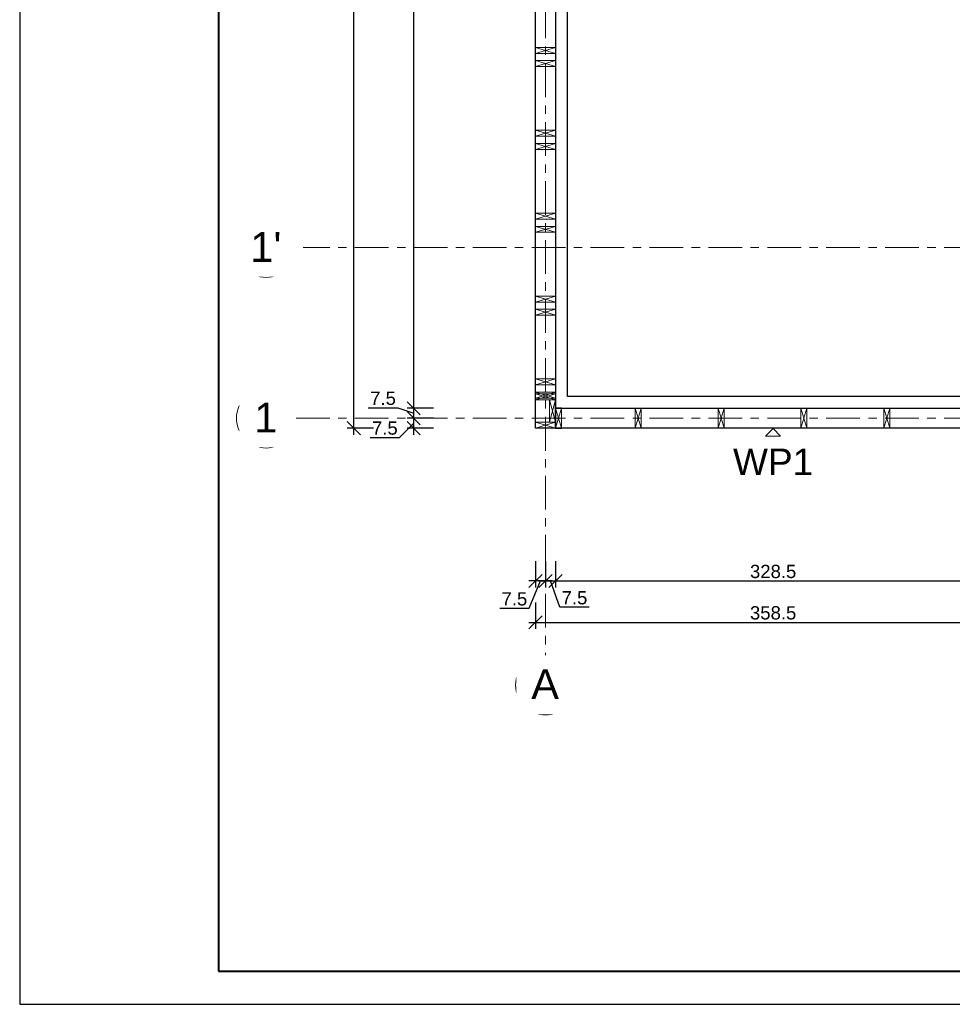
# Model space of a CAD drawing. Header units: centimetres. Extents: x 30569 to 37228, y -36705 to -28476.
# Tile 18 of 29: x 30569 to 31272, y -31658 to -30915. Entities that reach past the tile are written whole.
import ezdxf
from ezdxf.enums import TextEntityAlignment as Align

# ---------------------------------------------------------------- set-up
doc = ezdxf.new("R2010")
doc.units = ezdxf.units.CM
doc.linetypes.add('Linia siatki', pattern=[2.2225, 1.27, -0.3175, 0.3175, -0.3175])
for name, color, linetype in [('cienka', 1, 'Continuous'), ('konstrukcja', 2, 'Continuous'), ('opis', 1, 'Continuous'), ('Standard', 7, 'Continuous'), ('Wymiary', 1, 'Continuous')]:
    doc.layers.add(name, color=color, linetype=linetype)
for name, color, linetype, lineweight in [('ramka', 3, 'Continuous', 40), ('S-GRID', 7, 'Continuous', 5), ('S-GRID-IDEN', 7, 'Continuous', 5)]:
    doc.layers.add(name, color=color, linetype=linetype, lineweight=lineweight)
doc.styles.add('Arial_2', font='arial.ttf', dxfattribs={"height": 22.5})
doc.styles.add('Arial_PMR', font='arial.ttf')
doc.styles.get("Standard").update_dxf_attribs({"font": 'arial.ttf'})
doc.dimstyles.new('wymiar', dxfattribs={"dimtxt": 10, "dimasz": 10, "dimexe": 5, "dimexo": 5, "dimgap": 2, "dimtad": 1, "dimtoh": 1, "dimdec": 0, "dimzin": 0, "dimdsep": 46, "dimtxsty": 'Standard', "dimblk": 'OBLIQUE', "dimcen": 0.09, "dimdle": 5, "dimadec": 1, "dimazin": 0, "dimtfac": 1, "dimtdec": 4, "dimtofl": 0, "dimtmove": 0, "dimatfit": 3, "dimfxl": 15, "dimfxlon": 1, "dimtolj": 1, "dimtzin": 0, "dimarcsym": 0})

# ---------------------------------------------------------------- blocks, each defined once
blk = doc.blocks.new('Siatka - M_Symbol siatki - okrąg mniejszy-7853319-__-00_00 Przyziemie PB')
at = {"layer": 'S-GRID-IDEN'}
blk.add_circle((0, 0), 0.45, dxfattribs=at)
blk = doc.blocks.new('G$C6D5DEF1F')
at = {"layer": 'S-GRID', "color": 9, "linetype": 'Linia siatki', "ltscale": 20, "true_color": 0xc0c0c0}
blk.add_line((45, 352.37), (1474.79, 352.37), dxfattribs=at)
at = {"layer": 'S-GRID-IDEN', "xscale": 49.99999999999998, "yscale": 49.99999999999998, "zscale": 49.99999999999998}
for p, rotation in [((22.5, 352.37), 269.9999999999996), ((22.5, 223.7), 269.9999999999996), ((233.18, 22.5), 180)]:
    blk.add_blockref('Siatka - M_Symbol siatki - okrąg mniejszy-7853319-__-00_00 Przyziemie PB', p, dxfattribs=dict(at, rotation=rotation))
at = {"layer": 'S-GRID-IDEN', "char_height": 22.5, "attachment_point": 1, "style": 'Arial_2', "bg_fill": 2}
for s, insert, width in [("1'", (10.47, 364.13), 28.4599), ('\\fArial|b0|i0|c238|p34|;1', (13.45, 235.46), 21.2447), ('\\fArial|b0|i0|c238|p34|;A', (222.44, 34.39), 25.654)]:
    blk.add_mtext(s, dxfattribs=dict(at, insert=insert, width=width))
at = {"layer": 'S-GRID', "color": 9, "linetype": 'Linia siatki', "ltscale": 20, "true_color": 0xc0c0c0}
for p, q in [((233.18, 1158.1), (233.18, 45)), ((45, 223.7), (1474.79, 223.7))]:
    blk.add_line(p, q, dxfattribs=at)
blk = doc.blocks.new('_OBLIQUE')
at = {"color": 0, "linetype": 'ByBlock'}
blk.add_line((-0.5, -0.5), (0.5, 0.5), dxfattribs=at)
blk = doc.blocks.new('*D72')
at = {"layer": 'Defpoints', "color": 0, "transparency": 16777216}
for p in [(30957.98, -31223.2), (30965.48, -31223.2), (30957.98, -31338.41)]:
    blk.add_point(p, dxfattribs=at)
at = {"layer": 'Wymiary', "color": 0, "lineweight": -2, "transparency": 16777216}
for p, q in [((30957.98, -31323.41), (30957.98, -31343.41)), ((30965.48, -31323.41), (30965.48, -31343.41)), ((30970.48, -31338.41), (30952.98, -31338.41)), ((30953.15, -31359.03), (30961.73, -31338.41)), ((30930.95, -31359.03), (30953.15, -31359.03))]:
    blk.add_line(p, q, dxfattribs=at)
at = {"layer": 'Wymiary', "color": 0, "linetype": 'ByBlock', "lineweight": -2, "transparency": 16777216, "xscale": 10, "yscale": 10, "zscale": 10, "rotation": 180}
blk.add_blockref('_OBLIQUE', (30957.98, -31338.41), dxfattribs=at)
at = {"layer": 'Wymiary', "color": 0, "linetype": 'ByBlock', "lineweight": -2, "transparency": 16777216, "xscale": 10, "yscale": 10, "zscale": 10}
blk.add_blockref('_OBLIQUE', (30965.48, -31338.41), dxfattribs=at)
at = {"layer": 'Wymiary', "color": 0, "transparency": 16777216, "insert": (30942.05, -31351.95), "char_height": 10, "attachment_point": 5}
blk.add_mtext('\\A1;7.5', dxfattribs=at)
blk = doc.blocks.new('*D73')
at = {"layer": 'Defpoints', "color": 0, "transparency": 16777216}
for p in [(30965.48, -31223.2), (30972.98, -31223.2), (30972.98, -31338.41)]:
    blk.add_point(p, dxfattribs=at)
at = {"layer": 'Wymiary', "color": 0, "lineweight": -2, "transparency": 16777216}
for p, q in [((30965.48, -31323.41), (30965.48, -31343.41)), ((30972.98, -31323.41), (30972.98, -31343.41)), ((30960.48, -31338.41), (30977.98, -31338.41)), ((30976.27, -31358.21), (30969.23, -31338.41)), ((30998.47, -31358.21), (30976.27, -31358.21))]:
    blk.add_line(p, q, dxfattribs=at)
at = {"layer": 'Wymiary', "color": 0, "linetype": 'ByBlock', "lineweight": -2, "transparency": 16777216, "xscale": 10, "yscale": 10, "zscale": 10, "rotation": 180}
blk.add_blockref('_OBLIQUE', (30965.48, -31338.41), dxfattribs=at)
at = {"layer": 'Wymiary', "color": 0, "linetype": 'ByBlock', "lineweight": -2, "transparency": 16777216, "xscale": 10, "yscale": 10, "zscale": 10}
blk.add_blockref('_OBLIQUE', (30972.98, -31338.41), dxfattribs=at)
at = {"layer": 'Wymiary', "color": 0, "transparency": 16777216, "insert": (30987.37, -31351.13), "char_height": 10, "attachment_point": 5}
blk.add_mtext('\\A1;7.5', dxfattribs=at)
blk = doc.blocks.new('*D74')
at = {"layer": 'Defpoints', "color": 0, "transparency": 16777216}
for p in [(31301.53, -31208.2), (30972.98, -31223.2), (31301.53, -31338.41)]:
    blk.add_point(p, dxfattribs=at)
at = {"layer": 'Wymiary', "color": 0, "lineweight": -2, "transparency": 16777216}
for p, q in [((30972.98, -31323.41), (30972.98, -31343.41)), ((31301.53, -31323.41), (31301.53, -31343.41)), ((30967.98, -31338.41), (31306.53, -31338.41))]:
    blk.add_line(p, q, dxfattribs=at)
at = {"layer": 'Wymiary', "color": 0, "linetype": 'ByBlock', "lineweight": -2, "transparency": 16777216, "xscale": 10, "yscale": 10, "zscale": 10, "rotation": 180}
blk.add_blockref('_OBLIQUE', (30972.98, -31338.41), dxfattribs=at)
at = {"layer": 'Wymiary', "color": 0, "linetype": 'ByBlock', "lineweight": -2, "transparency": 16777216, "xscale": 10, "yscale": 10, "zscale": 10}
blk.add_blockref('_OBLIQUE', (31301.53, -31338.41), dxfattribs=at)
at = {"layer": 'Wymiary', "color": 0, "transparency": 16777216, "insert": (31137.26, -31331.3), "char_height": 10, "attachment_point": 5}
blk.add_mtext('\\A1;328.5', dxfattribs=at)
blk = doc.blocks.new('*D83')
at = {"layer": 'Defpoints', "color": 0, "transparency": 16777216}
for p in [(30957.98, -31223.2), (31316.53, -31223.2), (31316.53, -31369.62)]:
    blk.add_point(p, dxfattribs=at)
at = {"layer": 'Wymiary', "color": 0, "lineweight": -2, "transparency": 16777216}
for p, q in [((30957.98, -31354.62), (30957.98, -31374.62)), ((31316.53, -31354.62), (31316.53, -31374.62)), ((30952.98, -31369.62), (31321.53, -31369.62))]:
    blk.add_line(p, q, dxfattribs=at)
at = {"layer": 'Wymiary', "color": 0, "linetype": 'ByBlock', "lineweight": -2, "transparency": 16777216, "xscale": 10, "yscale": 10, "zscale": 10, "rotation": 180}
blk.add_blockref('_OBLIQUE', (30957.98, -31369.62), dxfattribs=at)
at = {"layer": 'Wymiary', "color": 0, "linetype": 'ByBlock', "lineweight": -2, "transparency": 16777216, "xscale": 10, "yscale": 10, "zscale": 10}
blk.add_blockref('_OBLIQUE', (31316.53, -31369.62), dxfattribs=at)
at = {"layer": 'Wymiary', "color": 0, "transparency": 16777216, "insert": (31137.26, -31362.51), "char_height": 10, "attachment_point": 5}
blk.add_mtext('\\A1;358.5', dxfattribs=at)
blk = doc.blocks.new('*D86')
at = {"layer": 'Defpoints', "color": 0, "transparency": 16777216}
for p in [(30866.05, -31215.7), (30957.98, -31215.7), (30957.98, -31223.2)]:
    blk.add_point(p, dxfattribs=at)
at = {"layer": 'Wymiary', "color": 0, "lineweight": -2, "transparency": 16777216}
for p, q in [((30866.05, -31228.2), (30866.05, -31210.7)), ((30855.38, -31230.26), (30866.05, -31219.45)), ((30881.05, -31215.7), (30861.05, -31215.7)), ((30881.05, -31223.2), (30861.05, -31223.2)), ((30833.18, -31230.26), (30855.38, -31230.26))]:
    blk.add_line(p, q, dxfattribs=at)
at = {"layer": 'Wymiary', "color": 0, "linetype": 'ByBlock', "lineweight": -2, "transparency": 16777216, "xscale": 10, "yscale": 10, "zscale": 10}
for p, rotation in [((30866.05, -31215.7), 90), ((30866.05, -31223.2), 270)]:
    blk.add_blockref('_OBLIQUE', p, dxfattribs=dict(at, rotation=rotation))
at = {"layer": 'Wymiary', "color": 0, "transparency": 16777216, "insert": (30844.28, -31223.17), "char_height": 10, "attachment_point": 5}
blk.add_mtext('\\A1;7.5', dxfattribs=at)
blk = doc.blocks.new('*D87')
at = {"layer": 'Defpoints', "color": 0, "transparency": 16777216}
for p in [(30866.05, -31208.2), (30972.98, -31208.2), (30957.98, -31215.7)]:
    blk.add_point(p, dxfattribs=at)
at = {"layer": 'Wymiary', "color": 0, "lineweight": -2, "transparency": 16777216}
for p, q in [((30866.05, -31220.7), (30866.05, -31203.2)), ((30831.83, -31207.8), (30854.03, -31207.8)), ((30854.03, -31207.8), (30866.05, -31211.95)), ((30881.05, -31208.2), (30861.05, -31208.2)), ((30881.05, -31215.7), (30861.05, -31215.7))]:
    blk.add_line(p, q, dxfattribs=at)
at = {"layer": 'Wymiary', "color": 0, "linetype": 'ByBlock', "lineweight": -2, "transparency": 16777216, "xscale": 10, "yscale": 10, "zscale": 10}
for p, rotation in [((30866.05, -31208.2), 90), ((30866.05, -31215.7), 270)]:
    blk.add_blockref('_OBLIQUE', p, dxfattribs=dict(at, rotation=rotation))
at = {"layer": 'Wymiary', "color": 0, "transparency": 16777216, "insert": (30842.93, -31200.72), "char_height": 10, "attachment_point": 5}
blk.add_mtext('\\A1;7.5', dxfattribs=at)
blk = doc.blocks.new('*D88')
at = {"layer": 'Defpoints', "color": 0, "transparency": 16777216}
for p in [(30866.05, -30438.3), (30972.98, -30438.3), (30972.98, -31208.2)]:
    blk.add_point(p, dxfattribs=at)
at = {"layer": 'Wymiary', "color": 0, "lineweight": -2, "transparency": 16777216}
for p, q in [((30866.05, -31213.2), (30866.05, -30433.3)), ((30881.05, -30438.3), (30861.05, -30438.3)), ((30881.05, -31208.2), (30861.05, -31208.2))]:
    blk.add_line(p, q, dxfattribs=at)
at = {"layer": 'Wymiary', "color": 0, "linetype": 'ByBlock', "lineweight": -2, "transparency": 16777216, "xscale": 10, "yscale": 10, "zscale": 10}
for p, rotation in [((30866.05, -30438.3), 90), ((30866.05, -31208.2), 270)]:
    blk.add_blockref('_OBLIQUE', p, dxfattribs=dict(at, rotation=rotation))
at = {"layer": 'Wymiary', "color": 0, "transparency": 16777216, "insert": (30858.94, -30823.25), "char_height": 10, "attachment_point": 5, "rotation": 90}
blk.add_mtext('\\A1;770', dxfattribs=at)
blk = doc.blocks.new('*D97')
at = {"layer": 'Defpoints', "color": 0, "transparency": 16777216}
for p in [(30820.84, -30423.3), (30957.98, -30423.3), (30957.98, -31223.2)]:
    blk.add_point(p, dxfattribs=at)
at = {"layer": 'Wymiary', "color": 0, "lineweight": -2, "transparency": 16777216}
for p, q in [((30820.84, -31228.2), (30820.84, -30418.3)), ((30835.84, -30423.3), (30815.84, -30423.3)), ((30835.84, -31223.2), (30815.84, -31223.2))]:
    blk.add_line(p, q, dxfattribs=at)
at = {"layer": 'Wymiary', "color": 0, "linetype": 'ByBlock', "lineweight": -2, "transparency": 16777216, "xscale": 10, "yscale": 10, "zscale": 10}
for p, rotation in [((30820.84, -30423.3), 90), ((30820.84, -31223.2), 270)]:
    blk.add_blockref('_OBLIQUE', p, dxfattribs=dict(at, rotation=rotation))
at = {"layer": 'Wymiary', "color": 0, "transparency": 16777216, "insert": (30813.73, -30823.25), "char_height": 10, "attachment_point": 5, "rotation": 90}
blk.add_mtext('\\A1;800', dxfattribs=at)

msp = doc.modelspace()

# ---------------------------------------------------------------- linework, layer by layer
at = {"layer": 'Defpoints'}
msp.add_lwpolyline([(30568.77, -31657.65), (33168.77, -31657.65), (33168.77, -30172.65), (30568.77, -30172.65)], close=True, dxfattribs=at)
at = {"layer": 'ramka'}
msp.add_lwpolyline([(30718.77, -31632.65), (33143.77, -31632.65), (33143.77, -30197.65), (30718.77, -30197.65)], close=True, dxfattribs=at)

# ---------------------------------------------------------------- next in the draw order: block references
at = {"layer": 'Wymiary'}
msp.add_blockref('G$C6D5DEF1F', (30732.3, -31439.4), dxfattribs=at)

# ---------------------------------------------------------------- next in the draw order: linework, layer by layer
at = {"layer": 'cienka', "lineweight": 0}
for p, q in [((30972.98, -30423.3), (30972.98, -31223.2)), ((30957.98, -30936.05), (30972.98, -30936.05)), ((30957.98, -30936.05), (30972.98, -30940.55)), ((30972.98, -30936.05), (30957.98, -30940.55)), ((30972.98, -30940.55), (30957.98, -30940.55)), ((30957.98, -30946), (30972.98, -30946)), ((30957.98, -30946), (30972.98, -30950.5)), ((30972.98, -30946), (30957.98, -30950.5)), ((30972.98, -30950.5), (30957.98, -30950.5)), ((30957.98, -30998.55), (30972.98, -30998.55)), ((30957.98, -30998.55), (30972.98, -31003.05)), ((30972.98, -30998.55), (30957.98, -31003.05)), ((30972.98, -31003.05), (30957.98, -31003.05)), ((30957.98, -31008.5), (30972.98, -31008.5)), ((30957.98, -31008.5), (30972.98, -31013)), ((30972.98, -31008.5), (30957.98, -31013)), ((30972.98, -31013), (30957.98, -31013)), ((30957.98, -31061.05), (30972.98, -31061.05)), ((30957.98, -31061.05), (30972.98, -31065.55)), ((30972.98, -31061.05), (30957.98, -31065.55)), ((30972.98, -31065.55), (30957.98, -31065.55)), ((30957.98, -31071), (30972.98, -31071)), ((30957.98, -31071), (30972.98, -31075.5)), ((30972.98, -31071), (30957.98, -31075.5)), ((30972.98, -31075.5), (30957.98, -31075.5)), ((30957.98, -31123.55), (30972.98, -31123.55)), ((30957.98, -31123.55), (30972.98, -31128.05)), ((30972.98, -31123.55), (30957.98, -31128.05)), ((30972.98, -31128.05), (30957.98, -31128.05)), ((30957.98, -31133.5), (30972.98, -31133.5)), ((30957.98, -31133.5), (30972.98, -31138)), ((30972.98, -31133.5), (30957.98, -31138)), ((30972.98, -31138), (30957.98, -31138)), ((30957.98, -31186.05), (30972.98, -31186.05)), ((30957.98, -31186.05), (30972.98, -31190.55)), ((30972.98, -31186.05), (30957.98, -31190.55)), ((30972.98, -31190.55), (30957.98, -31190.55)), ((30957.98, -31196), (30972.98, -31196)), ((30957.98, -31196), (30972.98, -31200.5)), ((30972.98, -31196), (30957.98, -31200.5)), ((30957.98, -31197.2), (30972.98, -31197.2)), ((30957.98, -31197.2), (30972.98, -31201.7)), ((30972.98, -31197.2), (30957.98, -31201.7)), ((30972.98, -31200.5), (30957.98, -31200.5)), ((30972.98, -31201.7), (30957.98, -31201.7)), ((30968.48, -31201.7), (30968.48, -31218.7)), ((30972.98, -31201.7), (30968.48, -31201.7)), ((30968.48, -31201.7), (30972.98, -31218.7)), ((30968.48, -31218.7), (30972.98, -31201.7)), ((30977.48, -31223.2), (30972.98, -31208.2)), ((30977.48, -31208.2), (30972.98, -31223.2)), ((30972.98, -31223.2), (30977.48, -31208.2)), ((30972.98, -31208.2), (30977.48, -31223.2)), ((30977.48, -31223.2), (30977.48, -31208.2)), ((30977.48, -31208.2), (30977.48, -31223.2)), ((31033.23, -31223.2), (31033.23, -31208.2)), ((31033.23, -31223.2), (31037.73, -31208.2)), ((31033.23, -31208.2), (31037.73, -31223.2)), ((31037.73, -31208.2), (31037.73, -31223.2)), ((31095.73, -31223.2), (31095.73, -31208.2)), ((31095.73, -31223.2), (31100.23, -31208.2)), ((31095.73, -31208.2), (31100.23, -31223.2)), ((31100.23, -31208.2), (31100.23, -31223.2)), ((31158.23, -31223.2), (31158.23, -31208.2)), ((31158.23, -31223.2), (31162.73, -31208.2)), ((31158.23, -31208.2), (31162.73, -31223.2)), ((31162.73, -31208.2), (31162.73, -31223.2)), ((31220.73, -31223.2), (31220.73, -31208.2)), ((31220.73, -31223.2), (31225.23, -31208.2)), ((31220.73, -31208.2), (31225.23, -31223.2)), ((31225.23, -31208.2), (31225.23, -31223.2)), ((30957.98, -31218.7), (30972.98, -31218.7)), ((30957.98, -31218.7), (30972.98, -31223.2)), ((30972.98, -31218.7), (30957.98, -31223.2)), ((30957.98, -31218.7), (30972.98, -31218.7)), ((30957.98, -31218.7), (30972.98, -31223.2)), ((30972.98, -31218.7), (30957.98, -31223.2)), ((30968.48, -31218.7), (30972.98, -31218.7))]:
    msp.add_line(p, q, dxfattribs=at)
at = {"layer": 'konstrukcja'}
for p, q in [((30957.98, -31223.2), (30957.98, -30423.3)), ((30957.98, -31223.2), (30957.98, -30438.3)), ((30972.98, -30438.3), (30972.98, -31223.2)), ((30957.98, -30940.55), (30957.98, -30936.05)), ((30972.98, -30936.05), (30972.98, -30940.55)), ((30957.98, -30950.5), (30957.98, -30946)), ((30972.98, -30946), (30972.98, -30950.5)), ((30957.98, -31003.05), (30957.98, -30998.55)), ((30972.98, -30998.55), (30972.98, -31003.05)), ((30957.98, -31013), (30957.98, -31008.5)), ((30972.98, -31008.5), (30972.98, -31013)), ((30957.98, -31065.55), (30957.98, -31061.05)), ((30972.98, -31061.05), (30972.98, -31065.55)), ((30957.98, -31075.5), (30957.98, -31071)), ((30972.98, -31071), (30972.98, -31075.5)), ((30957.98, -31128.05), (30957.98, -31123.55)), ((30972.98, -31123.55), (30972.98, -31128.05)), ((30957.98, -31138), (30957.98, -31133.5)), ((30972.98, -31133.5), (30972.98, -31138)), ((30957.98, -31190.55), (30957.98, -31186.05)), ((30972.98, -31186.05), (30972.98, -31190.55)), ((30957.98, -31200.5), (30957.98, -31196)), ((30957.98, -31201.7), (30957.98, -31197.2)), ((30972.98, -31196), (30972.98, -31200.5)), ((30972.98, -31197.2), (30972.98, -31201.7)), ((30972.98, -31218.7), (30972.98, -31201.7)), ((30972.98, -31223.2), (30972.98, -31208.2)), ((30972.98, -31208.2), (31316.53, -31208.2)), ((30977.48, -31208.2), (30972.98, -31208.2)), ((30972.98, -31208.2), (30972.98, -31223.2)), ((30972.98, -31223.2), (30972.98, -31208.2)), ((30972.98, -31208.2), (30977.48, -31208.2)), ((31033.23, -31208.2), (31037.73, -31208.2)), ((31095.73, -31208.2), (31100.23, -31208.2)), ((31158.23, -31208.2), (31162.73, -31208.2)), ((31220.73, -31208.2), (31225.23, -31208.2)), ((30957.98, -31223.2), (30957.98, -31218.7)), ((30957.98, -31223.2), (30957.98, -31218.7)), ((30972.98, -31223.2), (30957.98, -31223.2)), ((30972.98, -31223.2), (30957.98, -31223.2)), ((30972.98, -31223.2), (30957.98, -31223.2)), ((30972.98, -31223.2), (30957.98, -31223.2)), ((31316.53, -31223.2), (30972.98, -31223.2)), ((30972.98, -31223.2), (30977.48, -31223.2)), ((30977.48, -31223.2), (30972.98, -31223.2)), ((31037.73, -31223.2), (31033.23, -31223.2)), ((31100.23, -31223.2), (31095.73, -31223.2)), ((31162.73, -31223.2), (31158.23, -31223.2)), ((31225.23, -31223.2), (31220.73, -31223.2))]:
    msp.add_line(p, q, dxfattribs=at)
for points in [[(30957.98, -30423.3), (32057.88, -30423.3), (32057.88, -31223.2), (31586.33, -31223.2), (31586.33, -31093.38), (31316.53, -31093.38), (31316.53, -31223.2), (30957.98, -31223.2)], [(30981.98, -30447.3), (32033.88, -30447.3), (32033.88, -31199.2), (31610.33, -31199.2), (31610.33, -31069.38), (31292.53, -31069.38), (31292.53, -31199.2), (30981.98, -31199.2)]]:
    msp.add_lwpolyline(points, close=True, dxfattribs=at)
at = {"layer": 'opis', "lineweight": 0}
for p, q in [((31131.6, -31229.11), (31137.26, -31223.45)), ((31142.91, -31229.11), (31131.6, -31229.11)), ((31137.26, -31223.45), (31142.91, -31229.11))]:
    msp.add_line(p, q, dxfattribs=at)
at = {"layer": 'Standard', "color": 0, "lineweight": 0}
msp.add_line((30972.98, -31218.7), (30972.98, -31223.2), dxfattribs=at)
msp.add_line((30972.98, -31218.7), (30972.98, -31223.2), dxfattribs=at)

# ---------------------------------------------------------------- next in the draw order: texts
at = {"layer": 'opis', "lineweight": 0, "style": 'Arial_PMR'}
msp.add_text('WP1', height=20, dxfattribs=at).set_placement((31137.26, -31264.55), align=Align.BOTTOM_CENTER)

# ---------------------------------------------------------------- next in the draw order: dimensions: what is measured, and where the dimension line sits
at = {"layer": 'Wymiary'}
for base, p1, p2, picture, middle in [((30820.84, -30423.3), (30957.98, -31223.2), (30957.98, -30423.3), '*D97', (30813.73, -30823.25)), ((30866.05, -30438.3), (30972.98, -31208.2), (30972.98, -30438.3), '*D88', (30858.94, -30823.25))]:
    dim = msp.add_linear_dim(base=base, p1=p1, p2=p2, angle=90, dimstyle='wymiar', override={"dimdec": 1, "dimrnd": 0.5, "dimzin": 8, "dimtxsty": 'Standard', "dimtmove": 1}, dxfattribs=at)
    dim.commit()
    dim.dimension.update_dxf_attribs({"geometry": picture, "text_midpoint": middle})
for base, p1, p2, picture, middle in [((30866.05, -31208.2), (30957.98, -31215.7), (30972.98, -31208.2), '*D87', (30852.03, -31207.8)), ((30866.05, -31215.7), (30957.98, -31223.2), (30957.98, -31215.7), '*D86', (30853.38, -31230.26))]:
    dim = msp.add_linear_dim(base=base, p1=p1, p2=p2, angle=90, dimstyle='wymiar', override={"dimdec": 1, "dimrnd": 0.5, "dimzin": 8, "dimtxsty": 'Standard', "dimtmove": 1}, dxfattribs=at)
    dim.commit()
    dim.dimension.update_dxf_attribs({"geometry": picture, "text_midpoint": middle, "dimtype": 160})
for base, p1, p2, picture, middle in [((31301.53140374, -31338.40677254), (30972.98140375, -31223.19839345), (31301.53140374, -31208.19839345), '*D74', (31137.25640375, -31331.29763202)), ((31316.53140374, -31369.61894877), (30957.98140374, -31223.19839345), (31316.53140374, -31223.19839345), '*D83', (31137.25640374, -31362.50980825))]:
    dim = msp.add_linear_dim(base=base, p1=p1, p2=p2, dimstyle='wymiar', override={"dimdec": 1, "dimrnd": 0.5, "dimzin": 8, "dimtxsty": 'Standard', "dimtmove": 1}, dxfattribs=at)
    dim.commit()
    dim.dimension.update_dxf_attribs({"geometry": picture, "text_midpoint": middle})
for base, p2, picture, middle in [((30957.98, -31338.41), (30957.98, -31223.2), '*D72', (30951.15, -31359.03)), ((30972.98, -31338.41), (30972.98, -31223.2), '*D73', (30978.27, -31358.21))]:
    dim = msp.add_linear_dim(base=base, p1=(30965.48, -31223.2), p2=p2, dimstyle='wymiar', override={"dimdec": 1, "dimrnd": 0.5, "dimtxsty": 'Standard', "dimtmove": 1}, dxfattribs=at)
    dim.commit()
    dim.dimension.update_dxf_attribs({"geometry": picture, "text_midpoint": middle, "dimtype": 160})

doc.saveas('drawing.dxf')
